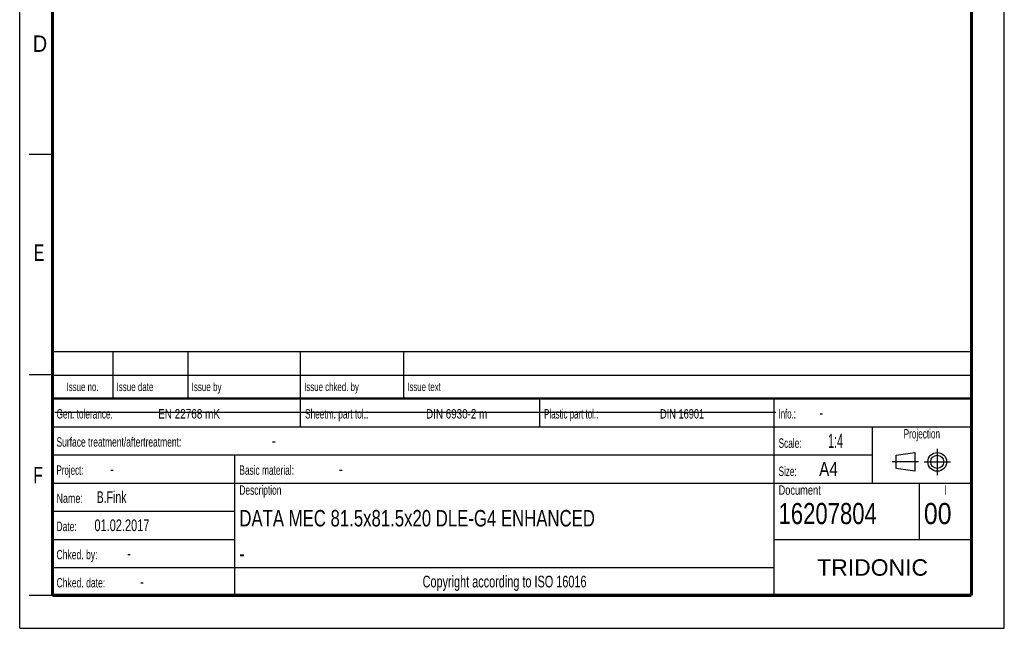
# Model space of a CAD drawing. Header units: millimetres. Extents: x 0 to 210, y 0 to 297.
# Tile 1 of 13: x 0 to 210, y 0 to 130. Entities that reach past the tile are written whole.
import ezdxf
from ezdxf.enums import TextEntityAlignment as Align

# ---------------------------------------------------------------- set-up
doc = ezdxf.new("R2010")
doc.units = ezdxf.units.MM
doc.header["$LTSCALE"] = 19.36
doc.linetypes.add('CENTER', pattern=[0.6, 0.375, -0.075, 0.075, -0.075])
doc.layers.get('0').update_dxf_attribs({"linetype": 'CONTINUOUS'})
doc.layers.add('DEFAULT_1', color=7, linetype='CENTER')
doc.layers.add('Z_NOTICE', color=7, linetype='CONTINUOUS')
doc.styles.add('TEXTSTYLE_2', font='txt', dxfattribs={"width": 0.75})
doc.styles.add('TEXTSTYLE_5', font='arial.ttf')

# ---------------------------------------------------------------- blocks, each defined once
blk = doc.blocks.new('PROJEKTIONSMETHODE_BL0', base_point=(192.31, 35.47))
at = {"color": 2, "linetype": 'CONTINUOUS'}
for p, q in [((186.91, 36.87), (190.91, 37.47)), ((186.91, 34.07), (186.91, 36.87)), ((190.91, 37.47), (190.91, 33.47)), ((190.91, 33.47), (186.91, 34.07))]:
    blk.add_line(p, q, dxfattribs=at)
for radius in [2, 1.4]:
    blk.add_circle((195.71, 35.47), radius, dxfattribs=at)
at = {"layer": 'DEFAULT_1', "color": 2, "linetype": 'CENTER'}
for p, q in [((195.71, 38.27), (195.71, 32.67)), ((191.71, 35.47), (186.11, 35.47)), ((192.91, 35.47), (198.5, 35.47))]:
    blk.add_line(p, q, dxfattribs=at)

msp = doc.modelspace()

# ---------------------------------------------------------------- linework, layer by layer
at = {"color": 2, "linetype": 'CONTINUOUS'}
for p, q in [((0, 0), (0, 297)), ((210, 0), (210, 297)), ((7, 101), (2, 101)), ((6.91362, 48.96015), (6.91362, 58.96015)), ((6.91362, 58.96015), (202.91362, 58.96015)), ((19.91362, 48.96015), (19.91362, 58.96015)), ((35.91362, 48.96015), (35.91362, 58.96015)), ((59.91362, 48.96015), (59.91362, 58.96015)), ((81.91362, 48.96015), (81.91362, 58.96015)), ((202.91362, 48.96015), (202.91362, 58.96015)), ((7, 54), (2, 54)), ((6.91362, 53.96015), (202.91362, 53.96015)), ((6.91355, 6.96013), (6.91355, 48.96013)), ((6.91355, 48.96013), (202.91355, 48.96013)), ((6.91362, 48.96015), (202.91362, 48.96015)), ((59.91355, 42.96013), (59.91355, 48.96013)), ((110.91355, 42.96013), (110.91355, 48.96013)), ((160.91355, 6.96013), (160.91355, 48.96013)), ((202.91355, 6.96013), (202.91355, 48.96013)), ((6.91355, 42.96013), (202.91355, 42.96013)), ((181.91355, 30.96013), (181.91355, 42.96013)), ((6.91355, 36.96013), (181.91355, 36.96013)), ((45.91355, 6.96013), (45.91355, 36.96013)), ((6.91355, 30.96013), (202.91355, 30.96013)), ((191.91355, 18.96013), (191.91355, 30.96013)), ((6.91355, 24.96013), (45.91355, 24.96013)), ((6.91355, 18.96013), (45.91355, 18.96013)), ((160.91355, 18.96013), (202.91355, 18.96013)), ((6.91355, 12.96013), (160.91355, 12.96013)), ((7, 7), (2, 7)), ((6.91355, 6.96013), (202.91355, 6.96013)), ((0, 0), (210, 0))]:
    msp.add_line(p, q, dxfattribs=at)
at = {"color": 7, "linetype": 'CONTINUOUS'}
msp.add_line((7.46812, 46.04239), (161.26812, 46.04239), dxfattribs=at)
for points, const_width in [([(7, 7), (7, 290)], 0.7), ([(203, 7), (203, 290)], 0.7), ([(7, 49), (203, 49)], 0.5), ([(7, 7), (203, 7)], 0.7)]:
    msp.add_lwpolyline(points, dxfattribs=dict(at, const_width=const_width))

# ---------------------------------------------------------------- block references
at = {"color": 2, "linetype": 'CONTINUOUS'}
msp.add_blockref('PROJEKTIONSMETHODE_BL0', (192.30508, 35.46975), dxfattribs=at)

# ---------------------------------------------------------------- texts
at = {"color": 5, "linetype": 'CONTINUOUS', "style": 'TEXTSTYLE_2'}
for s, width, p in [('D', 0.904762, (2.80729, 122.85717)), ('E', 0.714286, (3.00245, 78.30247)), ('F', 0.714286, (2.92219, 30.89704))]:
    msp.add_text(s, height=3.5, dxfattribs=dict(at, width=width)).set_placement(p)
at = {"layer": 'Z_NOTICE', "color": 5, "linetype": 'CONTINUOUS', "style": 'TEXTSTYLE_2'}
for s, height, width, p in [('Issue date ', 1.8, 0.707792, (20.66362, 50.56015)), ('Issue by ', 1.8, 0.71164, (36.66362, 50.56015)), ('Issue chked. by', 1.8, 0.698413, (60.66362, 50.56015)), ('Issue text ', 1.8, 0.694805, (82.66362, 50.56015)), ('Gen. tolerance:', 2, 0.657143, (7.85105, 44.71013)), ('EN 22768 mK', 2, 0.792208, (29.52962, 44.71013)), ('Sheetm. part tol.:', 2, 0.662698, (60.85105, 44.71013)), ('DIN 6930-2 m', 2, 0.78373, (86.67247, 44.71013)), ('Plastic part tol.:', 2, 0.632275, (111.85105, 44.71013)), ('DIN 16901', 2, 0.73545, (136.57724, 44.71013)), ('Info.: ', 2, 0.622449, (161.85105, 44.71013)), ('-', 2.5, 0.714286, (170.56533, 44.71013)), ('Surface treatment/aftertreatment: ', 2, 0.67577, (7.85105, 38.71013)), ('Scale:  ', 2, 0.660714, (161.85105, 38.46013)), ('1:4', 3, 0.571429, (172.42247, 38.46013)), ('-', 2.5, 0.714286, (53.80343, 38.71013)), ('Project: ', 2, 0.634921, (7.85105, 32.71013)), ('-', 2.5, 0.714286, (19.27962, 32.71013)), ('Basic material: ', 2, 0.66369, (46.85105, 32.71013)), ('-', 2.5, 0.714286, (68.08914, 32.71013)), ('Size: ', 2, 0.646825, (161.85105, 32.46013)), (' A4', 3, 0.809524, (169.61295, 32.46013)), ('B.Fink', 2.5, 0.670635, (16.42247, 26.71013)), ('Description', 2, 0.670996, (46.85105, 28.46013)), ('Document', 2, 0.738095, (161.85105, 28.46013)), ('Name: ', 2, 0.714286, (7.85105, 26.71013)), ('16207804', 4.5, 0.782738, (161.85105, 22.21013)), ('00', 4.5, 0.880952, (192.85105, 22.21013)), ('01.02.2017', 2.5, 0.7, (15.94628, 20.71013)), ('Date: ', 2, 0.674603, (7.85105, 20.71013)), ('Chked. by: ', 2, 0.683983, (7.85105, 14.71013)), ('-', 2.5, 0.714286, (22.89867, 14.71013)), ('Chked. date: ', 2, 0.684982, (7.85105, 8.71013)), ('-', 2.5, 0.714286, (25.66057, 8.71013))]:
    msp.add_text(s, height=height, dxfattribs=dict(at, width=width)).set_placement(p)
for s, height, width, p in [('Issue no.', 1.8, 0.698413, (13.41362, 50.56015)), ('Projection', 2, 0.652381, (192.41355, 40.46013)), ('I', 2, 0.642857, (197.41355, 28.46013)), ('Copyright according to ISO 16016', 2.5, 0.694196, (103.41355, 8.71013))]:
    msp.add_text(s, height=height, dxfattribs=dict(at, width=width)).set_placement(p, align=Align.CENTER)
at = {"layer": 'Z_NOTICE', "color": 7, "linetype": 'CONTINUOUS', "style": 'TEXTSTYLE_2'}
for s, width, p in [('DATA MEC 81.5x81.5x20 DLE-G4 ENHANCED', 0.763192, (46.85105, 21.71013)), ('-', 0.714286, (46.85105, 14.21013))]:
    msp.add_text(s, height=3.5, dxfattribs=dict(at, width=width)).set_placement(p)
at = {"layer": 'Z_NOTICE', "color": 5, "linetype": 'CONTINUOUS', "style": 'TEXTSTYLE_5'}
msp.add_text('TRIDONIC', height=3.5, dxfattribs=at).set_placement((181.91355, 11.21013), align=Align.CENTER)

doc.saveas('drawing.dxf')
